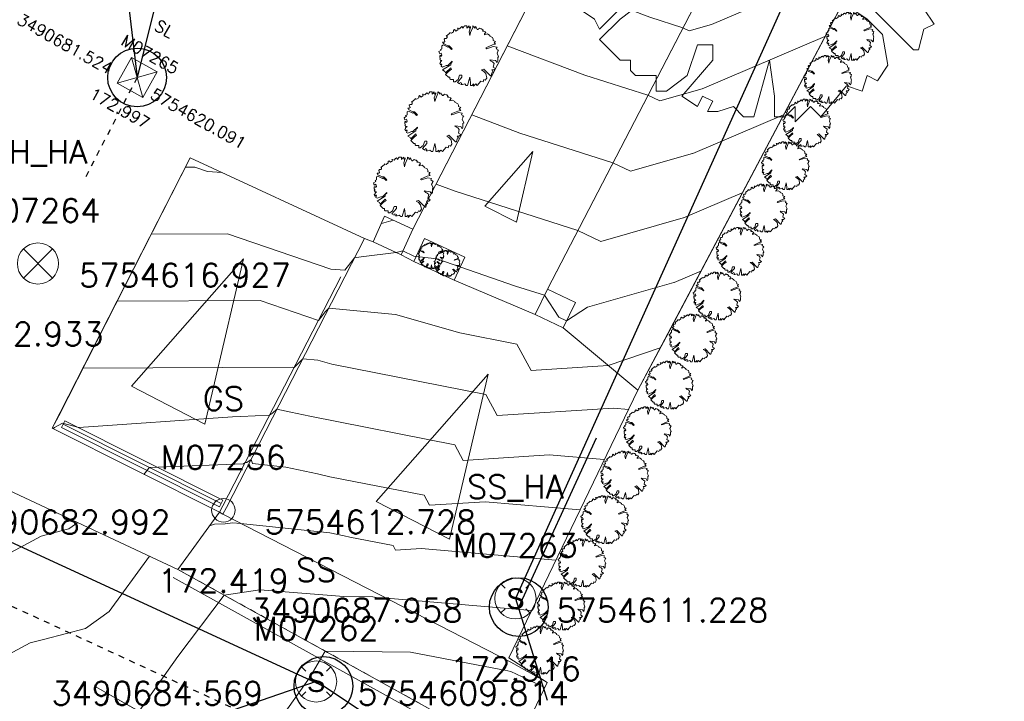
# Model space of a CAD drawing. Header units: metres. Extents: x 3490449 to 3490968, y 5754217 to 5754743.
# Tile 123 of 212: x 3490680 to 3490696, y 5754609 to 5754621. Entities that reach past the tile are written whole.
import ezdxf
from ezdxf.enums import TextEntityAlignment as Align

# ---------------------------------------------------------------- set-up
doc = ezdxf.new("R2010")
doc.units = ezdxf.units.M
doc.header["$LTSCALE"] = 0.25
doc.linetypes.add('Kartierung-07$0$AUSGEZOGEN', pattern=[0])
doc.linetypes.add('Kartierung-07$0$STRICHLINIE', pattern=[19.05, 12.7, -6.35])
for name, color, linetype, lineweight, true_color in [('Kartierung-07$0$$BRUCH', 7, 'Continuous', 18, 0x82563a), ('Kartierung-07$0$$HOEHEN_Haupt', 7, 'Continuous', 18, 0x82563a), ('Kartierung-07$0$$HOEHEN_Mittel', 7, 'Continuous', 18, 0x82563a), ('Kartierung-07$0$$P_INF_FL', 7, 'Kartierung-07$0$AUSGEZOGEN', 18, 0x82563a), ('Kartierung-07$0$$P_INF_H', 7, 'Kartierung-07$0$AUSGEZOGEN', 18, 0x82563a), ('Kartierung-07$0$$P_INF_H_Schacht', 7, 'Kartierung-07$0$AUSGEZOGEN', 18, 0x82563a), ('Kartierung-07$0$$P_INF_NR', 7, 'Kartierung-07$0$AUSGEZOGEN', 18, 0x82563a), ('Kartierung-07$0$$P_INF_NR_Schacht', 7, 'Kartierung-07$0$AUSGEZOGEN', 18, 0x82563a), ('Kartierung-07$0$$P_INF_X', 7, 'Kartierung-07$0$AUSGEZOGEN', 18, 0x82563a), ('Kartierung-07$0$$P_INF_Y', 7, 'Continuous', 18, 0x82563a), ('Kartierung-07$0$$PKT_GS', 7, 'Continuous', 18, 0x82563a), ('Kartierung-07$0$$PKT_SL', 7, 'Continuous', 18, 0x82563a), ('Kartierung-07$0$$PKT_SS', 7, 'Continuous', 18, 0x82563a), ('Kartierung-07$0$B_Bau', 7, 'Continuous', 18, 0x82563a), ('Kartierung-07$0$B_Baum', 7, 'Continuous', 18, 0x82563a), ('Kartierung-07$0$B_Befestigt', 7, 'Continuous', 18, 0x82563a), ('Kartierung-07$0$B_Flachbord', 7, 'Kartierung-07$0$STRICHLINIE', 18, 0x82563a), ('Kartierung-07$0$B_Gelaendeknick', 7, 'Continuous', 18, 0x82563a), ('Kartierung-07$0$B_Hecke', 7, 'Continuous', 18, 0x82563a), ('Kartierung-07$0$B_Mauer', 7, 'Kartierung-07$0$AUSGEZOGEN', 18, 0x82563a), ('Kartierung-07$0$B_Rinne', 7, 'Continuous', 18, 0x82563a), ('Kartierung-07$0$B_Zaun', 7, 'Kartierung-07$0$AUSGEZOGEN', 18, 0x82563a), ('Kartierung-07$0$B_Zufahrt_Zugang', 7, 'Continuous', 18, 0x82563a), ('Kartierung-07$0$Hilfe_DGM', 7, 'Continuous', 18, 0x82563a), ('Kartierung-07$0$SYM_GS', 7, 'Kartierung-07$0$AUSGEZOGEN', 18, 0x82563a), ('Kartierung-07$0$SYM_SH_HA', 7, 'Kartierung-07$0$AUSGEZOGEN', 18, 0x82563a), ('Kartierung-07$0$SYM_SL', 7, 'Kartierung-07$0$AUSGEZOGEN', 18, 0x82563a), ('Kartierung-07$0$SYM_SS', 7, 'Kartierung-07$0$AUSGEZOGEN', 18, 0x82563a), ('Kartierung-07$0$SYM_SS_HA', 7, 'Kartierung-07$0$AUSGEZOGEN', 18, 0x82563a)]:
    doc.layers.add(name, color=color, linetype=linetype, lineweight=lineweight, true_color=true_color)
doc.layers.add('Kartierung-07$0$$PKT_SH_HA', color=7, linetype='Continuous', lineweight=18)
doc.layers.add('Kartierung-07$0$$PKT_SS_HA', color=7, linetype='Continuous', lineweight=18)
for name, color, linetype, true_color in [('Kartierung-07$0$B_RW-Leitung_Aus', 7, 'Kartierung-07$0$STRICHLINIE', 0x82563a), ('Kartierung-07$0$B_Schachtschrift_SW_AUS', 7, 'Continuous', 0x82563a), ('Kartierung-07$0$B_SW-Leitung_AUS', 7, 'Continuous', 0x82563a), ('Kartierung-07$0$B_SW-Leitung_HA_Aus', 7, 'Continuous', 0x82563a)]:
    doc.layers.add(name, color=color, linetype=linetype, true_color=true_color)
for name, color, linetype in [('Kartierung-07$0$B_RW-Leitung_HA', 7, 'Kartierung-07$0$STRICHLINIE'), ('Kartierung-07$0$B_RW_Schacht_HA', 7, 'Continuous'), ('Kartierung-07$0$B_Schachtschrift_RW_HA', 7, 'Continuous'), ('Kartierung-07$0$B_Schachtschrift_RW_HA_60Grad', 7, 'Continuous'), ('Kartierung-07$0$B_SW-Leitung_HA', 7, 'Continuous'), ('Kartierung-07$0$B_SW_Schacht', 7, 'Continuous'), ('Kartierung-07$0$B_SW_Schacht_HA', 7, 'Continuous')]:
    doc.layers.add(name, color=color, linetype=linetype)
doc.styles.add('Kartierung-07$0$2', font='TXT')
doc.styles.add('Kartierung-07$0$STANDARD', font='romans.shx', dxfattribs={"width": 0.8})

# ---------------------------------------------------------------- blocks, each defined once
blk = doc.blocks.new('Kartierung-07$0$PKT_GS')
at = {"layer": 'Kartierung-07$0$SYM_GS'}
blk.add_circle((0, 0), 0.2, dxfattribs=at)
at = {"layer": 'Kartierung-07$0$$P_INF_FL', "style": 'Kartierung-07$0$STANDARD'}
blk.add_attdef('CODE', text='', height=0.8, dxfattribs=at).set_placement((0, 1.7), align=Align.CENTER)
at = {"layer": 'Kartierung-07$0$$P_INF_H', "style": 'Kartierung-07$0$STANDARD'}
blk.add_attdef('H', text='', height=0.8, dxfattribs=at).set_placement((0, -1.4), align=Align.CENTER)
at = {"layer": 'Kartierung-07$0$$P_INF_NR', "style": 'Kartierung-07$0$STANDARD'}
blk.add_attdef('NR', text='', height=0.8, dxfattribs=at).set_placement((0, 0.7), align=Align.CENTER)
at = {"layer": 'Kartierung-07$0$$P_INF_X', "style": 'Kartierung-07$0$STANDARD'}
blk.add_attdef('X', text='', height=0.8, dxfattribs=at).set_placement((-0.9, -0.4), align=Align.RIGHT)
blk.add_attdef('Y', (0.7, -0.4), '', height=0.8, dxfattribs=at)
blk = doc.blocks.new('Kartierung-07$0$PKT_SS')
at = {"layer": 'Kartierung-07$0$SYM_SS'}
for p, q in [((-0.247, 0.247), (-0.177, 0.177)), ((0.177, 0.177), (0.247, 0.247)), ((0.177, 0.177), (0.247, 0.247)), ((-0.247, -0.247), (-0.177, -0.177)), ((0.177, -0.177), (0.247, -0.247))]:
    blk.add_line(p, q, dxfattribs=at)
blk.add_circle((0, 0), 0.35, dxfattribs=at)
at = {"layer": 'Kartierung-07$0$$P_INF_FL', "style": 'Kartierung-07$0$STANDARD'}
blk.add_attdef('CODE', text='', height=0.8, dxfattribs=at).set_placement((0, 1.7), align=Align.CENTER)
at = {"layer": 'Kartierung-07$0$$P_INF_H_Schacht', "style": 'Kartierung-07$0$STANDARD'}
blk.add_attdef('H', text='', height=0.8, dxfattribs=at).set_placement((0, -1.4), align=Align.CENTER)
at = {"layer": 'Kartierung-07$0$$P_INF_NR_Schacht', "style": 'Kartierung-07$0$STANDARD'}
blk.add_attdef('NR', text='', height=0.8, dxfattribs=at).set_placement((0, 0.7), align=Align.CENTER)
at = {"layer": 'Kartierung-07$0$$P_INF_X', "style": 'Kartierung-07$0$STANDARD'}
blk.add_attdef('X', text='', height=0.8, dxfattribs=at).set_placement((-0.9, -0.4), align=Align.RIGHT)
blk.add_attdef('Y', (0.7, -0.4), '', height=0.8, dxfattribs=at)
at = {"layer": 'Kartierung-07$0$SYM_SS', "style": 'Kartierung-07$0$2'}
blk.add_text('S', height=0.35, dxfattribs=at).set_placement((0, -0.178), align=Align.CENTER)
blk = doc.blocks.new('Kartierung-07$0$PKT_SL')
at = {"layer": 'Kartierung-07$0$SYM_SL'}
for p, q in [((-0.5, -0.5), (0.5, 0.5)), ((0.5, -0.5), (-0.5, 0.5)), ((0.5, 0.5), (-0.5, 0.5)), ((-0.5, 0.5), (-0.5, -0.5)), ((0.5, -0.5), (0.5, 0.5)), ((-0.5, -0.5), (0.5, -0.5))]:
    blk.add_line(p, q, dxfattribs=at)
at = {"layer": 'Kartierung-07$0$$P_INF_FL', "style": 'Kartierung-07$0$STANDARD'}
blk.add_attdef('CODE', text='', height=0.8, dxfattribs=at).set_placement((0, 1.7), align=Align.CENTER)
at = {"layer": 'Kartierung-07$0$$P_INF_H', "style": 'Kartierung-07$0$STANDARD'}
blk.add_attdef('H', text='', height=0.8, dxfattribs=at).set_placement((0, -1.4), align=Align.CENTER)
at = {"layer": 'Kartierung-07$0$$P_INF_NR', "style": 'Kartierung-07$0$STANDARD'}
blk.add_attdef('NR', text='', height=0.8, dxfattribs=at).set_placement((0, 0.7), align=Align.CENTER)
at = {"layer": 'Kartierung-07$0$$P_INF_X', "style": 'Kartierung-07$0$STANDARD'}
blk.add_attdef('X', text='', height=0.8, dxfattribs=at).set_placement((-0.9, -0.4), align=Align.RIGHT)
blk.add_attdef('Y', (0.7, -0.4), '', height=0.8, dxfattribs=at)
blk = doc.blocks.new('Kartierung-07$0$Hecke')
at = {"layer": 'Kartierung-07$0$B_Hecke'}
blk.add_lwpolyline([(-0.447, -0.197), (-0.472, -0.185), (-0.46, -0.147), (-0.472, -0.147), (-0.485, -0.16), (-0.497, -0.135), (-0.485, -0.122), (-0.485, -0.11), (-0.46, -0.085), (-0.485, -0.085), (-0.497, -0.06), (-0.485, -0.06), (-0.497, -0.035), (-0.497, -0.01), (-0.485, 0.003), (-0.485, -0.01), (-0.472, -0.01), (-0.46, 0.003), (-0.472, 0.04), (-0.497, 0.028), (-0.51, 0.065), (-0.472, 0.09), (-0.485, 0.103), (-0.46, 0.115), (-0.46, 0.14), (-0.46, 0.165), (-0.435, 0.178), (-0.36, 0.14), (-0.347, 0.153), (-0.297, 0.103), (-0.285, 0.115), (-0.335, 0.165), (-0.36, 0.165), (-0.435, 0.203), (-0.447, 0.228), (-0.422, 0.228), (-0.41, 0.24), (-0.422, 0.278), (-0.41, 0.29), (-0.385, 0.29), (-0.372, 0.303), (-0.372, 0.328), (-0.385, 0.328), (-0.322, 0.378), (-0.322, 0.39), (-0.297, 0.378), (-0.26, 0.403), (-0.26, 0.428), (-0.247, 0.44), (-0.222, 0.415), (-0.185, 0.44), (-0.197, 0.465), (-0.185, 0.465), (-0.16, 0.453), (-0.135, 0.478), (-0.122, 0.49), (-0.097, 0.465), (-0.085, 0.49), (-0.072, 0.503), (-0.035, 0.503), (-0.035, 0.465), (-0.022, 0.478), (0.003, 0.503), (0.003, 0.478), (0.015, 0.465), (0.028, 0.49), (0.028, 0.478), (0.003, 0.403), (0.015, 0.34), (0.028, 0.39), (0.065, 0.478), (0.065, 0.503), (0.09, 0.49), (0.09, 0.478), (0.103, 0.465), (0.115, 0.49), (0.128, 0.465), (0.14, 0.44), (0.153, 0.44), (0.178, 0.465), (0.203, 0.453), (0.215, 0.453), (0.24, 0.428), (0.228, 0.415), (0.253, 0.415), (0.278, 0.403), (0.29, 0.39), (0.265, 0.365), (0.265, 0.353), (0.315, 0.365), (0.353, 0.34), (0.353, 0.328), (0.403, 0.303), (0.415, 0.278), (0.415, 0.253), (0.453, 0.24), (0.428, 0.215), (0.453, 0.19), (0.403, 0.178), (0.29, 0.128), (0.303, 0.115), (0.415, 0.153), (0.478, 0.14), (0.465, 0.115), (0.503, 0.09), (0.49, 0.078), (0.49, 0.065), (0.478, 0.04), (0.503, -0.022), (0.49, -0.035), (0.49, -0.097), (0.478, -0.122), (0.453, -0.085), (0.353, -0.072), (0.378, -0.097), (0.403, -0.11), (0.428, -0.135), (0.415, -0.197), (0.453, -0.222), (0.428, -0.247), (0.39, -0.247), (0.415, -0.285), (0.39, -0.297), (0.378, -0.347), (0.365, -0.347), (0.253, -0.235), (0.215, -0.247), (0.253, -0.272), (0.29, -0.31), (0.303, -0.385), (0.278, -0.422), (0.253, -0.41), (0.24, -0.447), (0.203, -0.435), (0.14, -0.51), (0.115, -0.485), (0.078, -0.522), (0.078, -0.485), (0.053, -0.51), (0.028, -0.51), (0.028, -0.46), (0.015, -0.372), (-0.022, -0.51), (-0.047, -0.51), (-0.072, -0.485), (-0.11, -0.497), (-0.135, -0.497), (-0.122, -0.472), (-0.147, -0.46), (-0.16, -0.485), (-0.197, -0.46), (-0.122, -0.372), (-0.122, -0.335), (-0.16, -0.335), (-0.185, -0.41), (-0.235, -0.447), (-0.26, -0.447), (-0.26, -0.41), (-0.31, -0.41), (-0.322, -0.397), (-0.322, -0.372), (-0.347, -0.372), (-0.397, -0.322), (-0.347, -0.272), (-0.297, -0.235), (-0.31, -0.21), (-0.397, -0.297), (-0.41, -0.272), (-0.447, -0.247), (-0.31, -0.16), (-0.31, -0.135), (-0.285, -0.11), (-0.285, -0.097), (-0.36, -0.172), (-0.385, -0.172), (-0.447, -0.197)], dxfattribs=at)
blk = doc.blocks.new('Kartierung-07$0$B_Baum')
at = {"layer": 'Kartierung-07$0$B_Baum'}
blk.add_lwpolyline([(-0.4417, -0.1918), (-0.4667, -0.1793), (-0.4542, -0.1418), (-0.4667, -0.1418), (-0.4792, -0.1543), (-0.4917, -0.1293), (-0.4792, -0.1168), (-0.4792, -0.1043), (-0.4542, -0.0793), (-0.4792, -0.0793), (-0.4917, -0.0543), (-0.4792, -0.0543), (-0.4917, -0.0293), (-0.4917, -0.0043), (-0.4792, 0.0082), (-0.4792, -0.0043), (-0.4667, -0.0043), (-0.4542, 0.0082), (-0.4667, 0.0457), (-0.4917, 0.0332), (-0.5042, 0.0707), (-0.4667, 0.0957), (-0.4792, 0.1082), (-0.4542, 0.1207), (-0.4542, 0.1457), (-0.4542, 0.1707), (-0.4292, 0.1832), (-0.3542, 0.1457), (-0.3417, 0.1582), (-0.2917, 0.1082), (-0.2792, 0.1207), (-0.3292, 0.1707), (-0.3542, 0.1707), (-0.4292, 0.2082), (-0.4417, 0.2332), (-0.4167, 0.2332), (-0.4042, 0.2457), (-0.4167, 0.2832), (-0.4042, 0.2957), (-0.3792, 0.2957), (-0.3667, 0.3082), (-0.3667, 0.3332), (-0.3792, 0.3332), (-0.3167, 0.3832), (-0.3167, 0.3957), (-0.2917, 0.3832), (-0.2542, 0.4082), (-0.2542, 0.4332), (-0.2417, 0.4457), (-0.2167, 0.4207), (-0.1792, 0.4457), (-0.1917, 0.4707), (-0.1792, 0.4707), (-0.1542, 0.4582), (-0.1292, 0.4832), (-0.1167, 0.4957), (-0.0917, 0.4707), (-0.0792, 0.4957), (-0.0667, 0.5082), (-0.0292, 0.5082), (-0.0292, 0.4707), (-0.0167, 0.4832), (0.0083, 0.5082), (0.0083, 0.4832), (0.0208, 0.4707), (0.0333, 0.4957), (0.0333, 0.4832), (0.0083, 0.4082), (0.0208, 0.3457), (0.0333, 0.3957), (0.0708, 0.4832), (0.0708, 0.5082), (0.0958, 0.4957), (0.0958, 0.4832), (0.1083, 0.4707), (0.1208, 0.4957), (0.1333, 0.4707), (0.1458, 0.4457), (0.1583, 0.4457), (0.1833, 0.4707), (0.2083, 0.4582), (0.2208, 0.4582), (0.2458, 0.4332), (0.2333, 0.4207), (0.2583, 0.4207), (0.2833, 0.4082), (0.2958, 0.3957), (0.2708, 0.3707), (0.2708, 0.3582), (0.3208, 0.3707), (0.3583, 0.3457), (0.3583, 0.3332), (0.4083, 0.3082), (0.4208, 0.2832), (0.4208, 0.2582), (0.4583, 0.2457), (0.4333, 0.2207), (0.4583, 0.1957), (0.4083, 0.1832), (0.2958, 0.1332), (0.3083, 0.1207), (0.4208, 0.1582), (0.4833, 0.1457), (0.4708, 0.1207), (0.5083, 0.0957), (0.4958, 0.0832), (0.4958, 0.0707), (0.4833, 0.0457), (0.5083, -0.0168), (0.4958, -0.0293), (0.4958, -0.0918), (0.4833, -0.1168), (0.4583, -0.0793), (0.3583, -0.0668), (0.3833, -0.0918), (0.4083, -0.1043), (0.4333, -0.1293), (0.4208, -0.1918), (0.4583, -0.2168), (0.4333, -0.2418), (0.3958, -0.2418), (0.4208, -0.2793), (0.3958, -0.2918), (0.3833, -0.3418), (0.3708, -0.3418), (0.2583, -0.2293), (0.2208, -0.2418), (0.2583, -0.2668), (0.2958, -0.3043), (0.3083, -0.3793), (0.2833, -0.4168), (0.2583, -0.4043), (0.2458, -0.4418), (0.2083, -0.4293), (0.1458, -0.5043), (0.1208, -0.4793), (0.0833, -0.5168), (0.0833, -0.4793), (0.0583, -0.5043), (0.0333, -0.5043), (0.0333, -0.4543), (0.0208, -0.3668), (-0.0167, -0.5043), (-0.0417, -0.5043), (-0.0667, -0.4793), (-0.1042, -0.4918), (-0.1292, -0.4918), (-0.1167, -0.4668), (-0.1417, -0.4543), (-0.1542, -0.4793), (-0.1917, -0.4543), (-0.1167, -0.3668), (-0.1167, -0.3293), (-0.1542, -0.3293), (-0.1792, -0.4043), (-0.2292, -0.4418), (-0.2542, -0.4418), (-0.2542, -0.4043), (-0.3042, -0.4043), (-0.3167, -0.3918), (-0.3167, -0.3668), (-0.3417, -0.3668), (-0.3917, -0.3168), (-0.3417, -0.2668), (-0.2917, -0.2293), (-0.3042, -0.2043), (-0.3917, -0.2918), (-0.4042, -0.2668), (-0.4417, -0.2418), (-0.3042, -0.1543), (-0.3042, -0.1293), (-0.2792, -0.1043), (-0.2792, -0.0918), (-0.3542, -0.1668), (-0.3792, -0.1668), (-0.4417, -0.1918)], dxfattribs=at)
blk = doc.blocks.new('Kartierung-07$0$Zugang')
at = {"layer": 'Kartierung-07$0$B_Zufahrt_Zugang'}
for p, q in [((-0.3, -1.2), (0, 0)), ((0, 0), (0.3, -1.2)), ((-0.3, -1.2), (0.3, -1.2))]:
    blk.add_line(p, q, dxfattribs=at)
blk = doc.blocks.new('Kartierung-07$0$Zufahrt')
at = {"layer": 'Kartierung-07$0$B_Zufahrt_Zugang'}
for p, q in [((-0.7, -2.8), (0, 0)), ((0, 0), (0.7, -2.8)), ((-0.7, -2.8), (0.7, -2.8))]:
    blk.add_line(p, q, dxfattribs=at)
blk = doc.blocks.new('Kartierung-07$0$PKT_SS_HA')
at = {"layer": 'Kartierung-07$0$SYM_SS_HA'}
for p, q in [((-0.247, 0.247), (-0.177, 0.177)), ((0.177, 0.177), (0.247, 0.247)), ((0.177, 0.177), (0.247, 0.247)), ((-0.247, -0.247), (-0.177, -0.177)), ((0.177, -0.177), (0.247, -0.247))]:
    blk.add_line(p, q, dxfattribs=at)
blk.add_circle((0, 0), 0.35, dxfattribs=at)
at = {"layer": 'Kartierung-07$0$$P_INF_FL', "style": 'Kartierung-07$0$STANDARD'}
blk.add_attdef('CODE', text='', height=0.8, dxfattribs=at).set_placement((0, 1.7), align=Align.CENTER)
at = {"layer": 'Kartierung-07$0$$P_INF_H_Schacht', "style": 'Kartierung-07$0$STANDARD'}
blk.add_attdef('H', text='', height=0.8, dxfattribs=at).set_placement((0, -1.4), align=Align.CENTER)
at = {"layer": 'Kartierung-07$0$$P_INF_NR_Schacht', "style": 'Kartierung-07$0$STANDARD'}
blk.add_attdef('NR', text='', height=0.8, dxfattribs=at).set_placement((0, 0.7), align=Align.CENTER)
at = {"layer": 'Kartierung-07$0$$P_INF_X', "style": 'Kartierung-07$0$STANDARD'}
blk.add_attdef('X', text='', height=0.8, dxfattribs=at).set_placement((-0.9, -0.4), align=Align.RIGHT)
blk.add_attdef('Y', (0.7, -0.4), '', height=0.8, dxfattribs=at)
at = {"layer": 'Kartierung-07$0$SYM_SS_HA', "style": 'Kartierung-07$0$2'}
blk.add_text('S', height=0.35, dxfattribs=at).set_placement((0, -0.178), align=Align.CENTER)
blk = doc.blocks.new('Kartierung-07$0$Pkt_SH_HA')
at = {"layer": 'Kartierung-07$0$SYM_SH_HA'}
for p, q in [((0.247, 0.247), (-0.247, -0.247)), ((-0.247, 0.247), (0.247, -0.247))]:
    blk.add_line(p, q, dxfattribs=at)
blk.add_circle((0, 0), 0.35, dxfattribs=at)
at = {"layer": 'Kartierung-07$0$$P_INF_FL', "style": 'Kartierung-07$0$STANDARD'}
blk.add_attdef('CODE', text='', height=0.8, dxfattribs=at).set_placement((0, 1.7), align=Align.CENTER)
at = {"layer": 'Kartierung-07$0$$P_INF_H_Schacht', "style": 'Kartierung-07$0$STANDARD'}
blk.add_attdef('H', text='', height=0.8, dxfattribs=at).set_placement((0, -1.4), align=Align.CENTER)
at = {"layer": 'Kartierung-07$0$$P_INF_NR_Schacht', "style": 'Kartierung-07$0$STANDARD'}
blk.add_attdef('NR', text='', height=0.8, dxfattribs=at).set_placement((0, 0.7), align=Align.CENTER)
at = {"layer": 'Kartierung-07$0$$P_INF_X', "style": 'Kartierung-07$0$STANDARD'}
blk.add_attdef('X', text='', height=0.8, dxfattribs=at).set_placement((-0.9, -0.4), align=Align.RIGHT)
blk.add_attdef('Y', (0.7, -0.4), '', height=0.8, dxfattribs=at)

msp = doc.modelspace()

# ---------------------------------------------------------------- linework, layer by layer
at = {"layer": 'Kartierung-07$0$$BRUCH', "ltscale": 0.02}
for p, q in [((3490689.563, 5754624.02), (3490686.214, 5754617.513)), ((3490690.521, 5754615.672), (3490694.874, 5754623.913)), ((3490688.503, 5754616.491), (3490691.468, 5754622.215)), ((3490682.427, 5754618.726), (3490680.192, 5754614.335)), ((3490685.734, 5754617.731), (3490685.536, 5754617.294)), ((3490686.214, 5754617.513), (3490685.734, 5754617.731)), ((3490686.214, 5754617.513), (3490686.016, 5754617.076)), ((3490685.389, 5754617.351), (3490683.045, 5754612.774)), ((3490685.536, 5754617.294), (3490685.389, 5754617.351)), ((3490686.016, 5754617.076), (3490685.536, 5754617.294)), ((3490686.231, 5754616.96), (3490686.016, 5754617.076)), ((3490686.914, 5754616.644), (3490686.231, 5754616.96)), ((3490682.983, 5754612.801), (3490684.987, 5754616.7)), ((3490688.295, 5754616.058), (3490686.914, 5754616.644)), ((3490688.295, 5754616.058), (3490688.503, 5754616.491)), ((3490688.978, 5754616.263), (3490688.503, 5754616.491)), ((3490688.77, 5754615.83), (3490688.978, 5754616.263)), ((3490688.77, 5754615.83), (3490688.295, 5754616.058)), ((3490690.037, 5754614.77), (3490688.77, 5754615.83)), ((3490690.037, 5754614.77), (3490690.521, 5754615.672)), ((3490687.845, 5754610.217), (3490690.037, 5754614.77)), ((3490680.192, 5754614.335), (3490680.079, 5754614.126)), ((3490680.267, 5754614.193), (3490682.954, 5754612.843)), ((3490680.079, 5754614.126), (3490682.924, 5754612.693)), ((3490682.924, 5754612.693), (3490682.983, 5754612.801)), ((3490682.924, 5754612.693), (3490682.98, 5754612.661)), ((3490682.98, 5754612.661), (3490687.881, 5754610.143)), ((3490687.045, 5754609.045), (3490682.217, 5754611.722)), ((3490687.881, 5754610.143), (3490688.499, 5754609.796)), ((3490680.81, 5754609.729), (3490686.882, 5754606.303))]:
    msp.add_line(p, q, dxfattribs=at)
at = {"layer": 'Kartierung-07$0$$HOEHEN_Haupt', "ltscale": 0.02}
for points in [[(3490682.346, 5754618.566), (3490682.346, 5754618.566), (3490682.505, 5754618.567), (3490682.721, 5754618.494), (3490682.973, 5754618.473)], [(3490691.814, 5754618.128), (3490690.815, 5754617.703), (3490690.811, 5754617.702), (3490689.413, 5754617.303), (3490689.021, 5754617.491), (3490686.932, 5754618.155), (3490686.931, 5754618.155), (3490686.608, 5754618.278)], [(3490685.679, 5754617.609), (3490685.879, 5754617.665), (3490685.879, 5754617.665), (3490685.879, 5754617.665)], [(3490681.641, 5754613.339), (3490681.726, 5754613.445), (3490681.733, 5754613.457), (3490683.331, 5754613.519), (3490683.364, 5754613.542), (3490683.392, 5754613.541), (3490683.463, 5754613.59), (3490683.487, 5754613.521), (3490684.054, 5754613.461), (3490684.592, 5754613.345), (3490684.802, 5754613.299), (3490686.403, 5754612.983), (3490686.494, 5754612.812), (3490687.442, 5754612.873), (3490689.056, 5754612.733)], [(3490680.514, 5754612.52), (3490680.364, 5754612.411), (3490680.293, 5754612.393), (3490679.891, 5754612.29), (3490677.244, 5754610.861), (3490674.924, 5754609.608)]]:
    msp.add_lwpolyline(points, dxfattribs=at)
at = {"layer": 'Kartierung-07$0$$HOEHEN_Mittel', "ltscale": 0.02}
for points in [[(3490693.924, 5754622.118), (3490691.292, 5754620.996), (3490691.29, 5754620.996), (3490690.913, 5754620.888), (3490690.807, 5754620.939), (3490690.243, 5754621.119), (3490690.243, 5754621.119), (3490688.425, 5754621.808)], [(3490693.221, 5754620.788), (3490691.133, 5754619.899), (3490691.131, 5754619.898), (3490690.413, 5754619.693), (3490690.212, 5754619.79), (3490689.139, 5754620.131), (3490689.139, 5754620.131), (3490687.819, 5754620.631)], [(3490692.517, 5754619.458), (3490690.974, 5754618.801), (3490690.971, 5754618.8), (3490689.913, 5754618.498), (3490689.616, 5754618.64), (3490688.035, 5754619.143), (3490688.035, 5754619.143), (3490687.214, 5754619.454)], [(3490681.764, 5754617.426), (3490681.765, 5754617.426), (3490683.059, 5754617.432), (3490684.819, 5754616.833), (3490685.057, 5754616.813), (3490685.222, 5754617.025), (3490685.332, 5754617.041), (3490685.931, 5754617.114), (3490686.045, 5754617.14), (3490686.228, 5754617.052), (3490686.622, 5754617.006), (3490687.959, 5754616.543), (3490688.453, 5754616.387), (3490688.696, 5754616.014), (3490688.828, 5754615.95), (3490689.183, 5754616.185), (3490690.651, 5754616.604), (3490690.656, 5754616.605), (3490691.11, 5754616.799)], [(3490681.182, 5754616.287), (3490681.185, 5754616.285), (3490683.614, 5754616.296), (3490684.606, 5754615.959), (3490684.726, 5754616.108), (3490684.782, 5754616.166), (3490685.92, 5754616.061), (3490687.012, 5754615.745), (3490687.984, 5754615.553), (3490688.223, 5754615.104), (3490689.537, 5754615.189), (3490690.42, 5754615.494)], [(3490680.6, 5754615.147), (3490680.604, 5754615.145), (3490684.169, 5754615.161), (3490684.192, 5754615.153), (3490684.195, 5754615.157), (3490684.342, 5754615.307), (3490684.595, 5754615.284), (3490684.837, 5754615.214), (3490687.457, 5754614.696), (3490687.646, 5754614.34), (3490689.623, 5754614.467), (3490689.88, 5754614.445)], [(3490680.094, 5754614.118), (3490680.117, 5754614.139), (3490680.258, 5754614.21), (3490680.532, 5754614.139), (3490683.149, 5754614.317), (3490683.288, 5754614.323), (3490683.778, 5754614.348), (3490683.824, 5754614.378), (3490683.903, 5754614.449), (3490684.137, 5754614.398), (3490684.461, 5754614.327), (3490686.93, 5754613.839), (3490687.07, 5754613.576), (3490688.532, 5754613.67), (3490689.468, 5754613.589)], [(3490682.755, 5754612.461), (3490682.841, 5754612.49), (3490683.023, 5754612.496), (3490683.15, 5754612.515), (3490683.285, 5754612.504), (3490684.8, 5754612.345), (3490685.046, 5754612.292), (3490685.142, 5754612.271), (3490685.876, 5754612.126), (3490685.917, 5754612.048), (3490686.352, 5754612.076), (3490688.644, 5754611.877)], [(3490681.736, 5754611.947), (3490681.05, 5754611.007), (3490680.646, 5754610.714), (3490679.957, 5754610.537), (3490679.704, 5754610.472), (3490678.041, 5754609.574), (3490676.584, 5754608.787)], [(3490678.244, 5754607.966), (3490678.839, 5754608.288), (3490679.518, 5754608.654), (3490679.621, 5754608.681), (3490680.272, 5754608.848), (3490681.558, 5754609.307), (3490682.219, 5754610.239), (3490683.007, 5754611.284), (3490683.613, 5754611.374), (3490685.042, 5754611.261), (3490685.53, 5754611.256), (3490685.824, 5754611.2), (3490685.772, 5754611.234), (3490688.232, 5754611.021)], [(3490680.001, 5754607.05), (3490680.399, 5754607.252), (3490683.339, 5754608.302), (3490684.465, 5754609.891), (3490684.725, 5754610.331), (3490686.175, 5754610.315), (3490687.711, 5754610.02), (3490687.778, 5754610.008), (3490687.882, 5754609.987), (3490688.458, 5754609.71)]]:
    msp.add_lwpolyline(points, dxfattribs=at)
at = {"layer": 'Kartierung-07$0$B_Bau', "ltscale": 0.02}
for p, q in [((3490686.231, 5754616.96, 172.206), (3490686.412, 5754617.35, 172.206)), ((3490686.914, 5754616.644, 172.206), (3490687.095, 5754617.034, 172.206))]:
    msp.add_line(p, q, dxfattribs=at)
for points in [[(3490687.095, 5754617.034), (3490686.412, 5754617.35)], [(3490686.914, 5754616.644), (3490686.231, 5754616.96)]]:
    msp.add_lwpolyline(points, dxfattribs=at)
at = {"layer": 'Kartierung-07$0$B_Befestigt', "ltscale": 0.02}
for points in [[(3490688.503, 5754616.491), (3490691.468, 5754622.215), (3490691.261, 5754623.492), (3490692.221, 5754625.307)], [(3490689.563, 5754624.02), (3490686.214, 5754617.513)], [(3490682.427, 5754618.726), (3490680.192, 5754614.335)], [(3490685.536, 5754617.294), (3490685.389, 5754617.351), (3490683.045, 5754612.774)], [(3490686.231, 5754616.96), (3490686.016, 5754617.076)], [(3490682.983, 5754612.801), (3490684.987, 5754616.7)], [(3490688.295, 5754616.058), (3490686.914, 5754616.644)], [(3490687.845, 5754610.217), (3490690.037, 5754614.77)], [(3490680.192, 5754614.335), (3490680.079, 5754614.126)], [(3490680.267, 5754614.193), (3490682.954, 5754612.843)], [(3490680.079, 5754614.126), (3490682.924, 5754612.693), (3490682.98, 5754612.661), (3490687.881, 5754610.143), (3490688.499, 5754609.796)], [(3490682.924, 5754612.693), (3490682.983, 5754612.801)], [(3490683.045, 5754612.774), (3490682.98, 5754612.661)]]:
    msp.add_lwpolyline(points, dxfattribs=at)
at = {"layer": 'Kartierung-07$0$B_Flachbord', "ltscale": 0.02, "flags": 128}
msp.add_lwpolyline([(3490687.896, 5754608.537), (3490687.045, 5754609.045), (3490682.217, 5754611.722)], dxfattribs=at)
at = {"layer": 'Kartierung-07$0$B_Gelaendeknick', "ltscale": 0.02}
for points in [[(3490690.037, 5754614.77), (3490690.521, 5754615.672), (3490694.874, 5754623.913), (3490702.395, 5754638.57), (3490708.139, 5754650.193), (3490713.885, 5754659.864)], [(3490680.81, 5754609.729), (3490686.882, 5754606.303)]]:
    msp.add_lwpolyline(points, dxfattribs=at)
at = {"layer": 'Kartierung-07$0$B_Mauer', "ltscale": 0.02}
for p, q in [((3490685.734, 5754617.731, 172.206), (3490685.536, 5754617.294, 172.206)), ((3490686.214, 5754617.513, 172.206), (3490686.016, 5754617.076, 172.206))]:
    msp.add_line(p, q, dxfattribs=at)
for points in [[(3490686.214, 5754617.513), (3490685.734, 5754617.731)], [(3490686.016, 5754617.076), (3490685.536, 5754617.294)], [(3490688.295, 5754616.058), (3490688.503, 5754616.491)], [(3490688.978, 5754616.263), (3490688.503, 5754616.491)], [(3490688.77, 5754615.83), (3490688.978, 5754616.263)], [(3490688.77, 5754615.83), (3490688.295, 5754616.058)]]:
    msp.add_lwpolyline(points, dxfattribs=at)
at = {"layer": 'Kartierung-07$0$B_Rinne', "ltscale": 0.02}
for p, q in [((3490680.238, 5754614.135, 172.596), (3490680.296, 5754614.251, 172.596)), ((3490682.925, 5754612.785, 172.596), (3490682.983, 5754612.901, 172.596))]:
    msp.add_line(p, q, dxfattribs=at)
for points in [[(3490680.296, 5754614.251), (3490682.983, 5754612.901)], [(3490680.238, 5754614.135), (3490682.925, 5754612.785)], [(3490687.814, 5754608.4), (3490686.965, 5754608.906), (3490682.139, 5754611.582)]]:
    msp.add_lwpolyline(points, dxfattribs=at)
at = {"layer": 'Kartierung-07$0$B_RW-Leitung_Aus', "ltscale": 0.02}
msp.add_line((3490634.164, 5754631.944), (3490685.748, 5754608.167), dxfattribs=at)
at = {"layer": 'Kartierung-07$0$B_RW-Leitung_HA', "ltscale": 0.02}
msp.add_lwpolyline([(3490681.524, 5754620.091), (3490680.638, 5754618.381)], dxfattribs=at)
at = {"layer": 'Kartierung-07$0$B_RW_Schacht_HA', "ltscale": 0.02}
msp.add_circle((3490681.524, 5754620.091, 172.997), 0.5, dxfattribs=at)
at = {"layer": 'Kartierung-07$0$B_Schachtschrift_RW_HA', "ltscale": 0.02, "elevation": 172.997}
msp.add_lwpolyline([(3490683.154, 5754626.627), (3490681.524, 5754620.091)], dxfattribs=at)
at = {"layer": 'Kartierung-07$0$B_Schachtschrift_RW_HA_60Grad', "ltscale": 0.02, "elevation": 172.997}
msp.add_lwpolyline([(3490681.169, 5754623.11), (3490681.524, 5754620.091)], dxfattribs=at)
at = {"layer": 'Kartierung-07$0$B_Schachtschrift_SW_AUS', "ltscale": 0.02}
msp.add_lwpolyline([(3490684.569, 5754609.814), (3490674.321, 5754606.274)], dxfattribs=at)
at = {"layer": 'Kartierung-07$0$B_SW-Leitung_AUS', "ltscale": 0.02}
for p in [(3490635.34, 5754632.499), (3490708.138, 5754594.136, 170.838)]:
    msp.add_line(p, (3490684.693, 5754609.737), dxfattribs=at)
at = {"layer": 'Kartierung-07$0$B_SW-Leitung_HA', "ltscale": 0.02}
msp.add_line((3490698.496, 5754634.606), (3490687.958, 5754611.228, 172.316), dxfattribs=at)
at = {"layer": 'Kartierung-07$0$B_SW-Leitung_HA_Aus', "ltscale": 0.02}
msp.add_line((3490688.015, 5754611.08), (3490689.338, 5754613.959), dxfattribs=at)
at = {"layer": 'Kartierung-07$0$B_SW-Leitung_HA_Aus', "ltscale": 0.01}
msp.add_line((3490687.958, 5754611.228, -163.18), (3490688.496, 5754609.495), dxfattribs=at)
at = {"layer": 'Kartierung-07$0$B_SW_Schacht', "ltscale": 0.02}
msp.add_circle((3490684.693, 5754609.737), 0.5, dxfattribs=at)
at = {"layer": 'Kartierung-07$0$B_SW_Schacht_HA', "ltscale": 0.02}
msp.add_circle((3490688.015, 5754611.08), 0.5, dxfattribs=at)
at = {"layer": 'Kartierung-07$0$B_Zaun', "ltscale": 0.02}
msp.add_lwpolyline([(3490690.037, 5754614.77), (3490688.77, 5754615.83)], dxfattribs=at)
at = {"layer": 'Kartierung-07$0$Hilfe_DGM', "ltscale": 0.02}
for points in [[(3490656.374, 5754623.836), (3490682.217, 5754611.722), (3490682.924, 5754612.693), (3490680.079, 5754614.126), (3490682.427, 5754618.726), (3490685.389, 5754617.351), (3490685.536, 5754617.294), (3490685.734, 5754617.731), (3490686.214, 5754617.513), (3490689.563, 5754624.02), (3490698.243, 5754640.592)], [(3490702.395, 5754638.57), (3490694.874, 5754623.913), (3490690.037, 5754614.77), (3490687.845, 5754610.217), (3490688.499, 5754609.796), (3490687.896, 5754608.537)]]:
    msp.add_lwpolyline(points, dxfattribs=at)

# ---------------------------------------------------------------- block references
at = {"layer": 'Kartierung-07$0$$PKT_GS'}
ref = msp.add_blockref('Kartierung-07$0$PKT_GS', (3490682.992, 5754612.728, 172.419), dxfattribs=at)
ref.add_attrib('Y', '5754612.728', (3490683.692, 5754612.328, 172.419), dxfattribs={"layer": 'Kartierung-07$0$$P_INF_Y', "height": 0.4, "style": 'Kartierung-07$0$STANDARD'})
ref.add_attrib('X', '3490682.992', dxfattribs={"layer": 'Kartierung-07$0$$P_INF_X', "height": 0.4, "style": 'Kartierung-07$0$STANDARD'}).set_placement((3490682.092, 5754612.328, 172.419), align=Align.RIGHT)
ref.add_attrib('H', '172.419', dxfattribs={"layer": 'Kartierung-07$0$$P_INF_H', "height": 0.4, "style": 'Kartierung-07$0$STANDARD'}).set_placement((3490682.992, 5754611.328, 172.419), align=Align.CENTER)
ref.add_attrib('CODE', 'GS', dxfattribs={"layer": 'Kartierung-07$0$$P_INF_FL', "height": 0.4, "style": 'Kartierung-07$0$STANDARD'}).set_placement((3490682.992, 5754614.428, 172.419), align=Align.CENTER)
ref.add_attrib('NR', 'M07256', dxfattribs={"layer": 'Kartierung-07$0$$P_INF_NR', "height": 0.4, "style": 'Kartierung-07$0$STANDARD'}).set_placement((3490682.992, 5754613.428, 172.419), align=Align.CENTER)
at = {"layer": 'Kartierung-07$0$$PKT_SH_HA'}
ref = msp.add_blockref('Kartierung-07$0$Pkt_SH_HA', (3490679.838, 5754616.927, 172.933), dxfattribs=at)
ref.add_attrib('Y', '5754616.927', (3490680.538, 5754616.527, 172.933), dxfattribs={"layer": 'Kartierung-07$0$$P_INF_X', "height": 0.4, "style": 'Kartierung-07$0$STANDARD'})
ref.add_attrib('X', '3490679.838', dxfattribs={"layer": 'Kartierung-07$0$$P_INF_X', "height": 0.4, "style": 'Kartierung-07$0$STANDARD'}).set_placement((3490678.938, 5754616.527, 172.933), align=Align.RIGHT)
ref.add_attrib('H', '172.933', dxfattribs={"layer": 'Kartierung-07$0$$P_INF_H_Schacht', "height": 0.4, "style": 'Kartierung-07$0$STANDARD'}).set_placement((3490679.838, 5754615.527, 172.933), align=Align.CENTER)
ref.add_attrib('CODE', 'SH_HA', dxfattribs={"layer": 'Kartierung-07$0$$P_INF_FL', "height": 0.4, "style": 'Kartierung-07$0$STANDARD'}).set_placement((3490679.838, 5754618.627, 172.933), align=Align.CENTER)
ref.add_attrib('NR', 'M07264', dxfattribs={"layer": 'Kartierung-07$0$$P_INF_NR_Schacht', "height": 0.4, "style": 'Kartierung-07$0$STANDARD'}).set_placement((3490679.838, 5754617.627, 172.933), align=Align.CENTER)
at = {"layer": 'Kartierung-07$0$$PKT_SL'}
ref = msp.add_blockref('Kartierung-07$0$PKT_SL', (3490681.524, 5754620.091, 172.997), dxfattribs=dict(at, xscale=0.4999999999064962, yscale=0.4999999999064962, zscale=0.4999999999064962, rotation=330.6964797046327))
ref.add_attrib('Y', '5754620.091', (3490681.731, 5754619.745, 172.997), dxfattribs={"layer": 'Kartierung-07$0$$P_INF_Y', "height": 0.2, "rotation": 330.6965, "style": 'Kartierung-07$0$STANDARD'})
ref.add_attrib('X', '3490681.524', dxfattribs={"layer": 'Kartierung-07$0$$P_INF_X', "height": 0.2, "rotation": 330.6965, "style": 'Kartierung-07$0$STANDARD'}).set_placement((3490681.034, 5754620.137, 172.997), align=Align.RIGHT)
ref.add_attrib('H', '172.997', dxfattribs={"layer": 'Kartierung-07$0$$P_INF_H', "height": 0.2, "rotation": 330.6965, "style": 'Kartierung-07$0$STANDARD'}).set_placement((3490681.181, 5754619.481, 172.997), align=Align.CENTER)
ref.add_attrib('CODE', 'SL', dxfattribs={"layer": 'Kartierung-07$0$$P_INF_FL', "height": 0.2, "rotation": 330.6965, "style": 'Kartierung-07$0$STANDARD'}).set_placement((3490681.94, 5754620.832, 172.997), align=Align.CENTER)
ref.add_attrib('NR', 'M07265', dxfattribs={"layer": 'Kartierung-07$0$$P_INF_NR', "height": 0.2, "rotation": 330.6965, "style": 'Kartierung-07$0$STANDARD'}).set_placement((3490681.695, 5754620.396, 172.997), align=Align.CENTER)
at = {"layer": 'Kartierung-07$0$$PKT_SS'}
ref = msp.add_blockref('Kartierung-07$0$PKT_SS', (3490684.569, 5754609.814, 172.236), dxfattribs=at)
ref.add_attrib('Y', '5754609.814', (3490685.269, 5754609.414, 172.236), dxfattribs={"layer": 'Kartierung-07$0$$P_INF_Y', "height": 0.4, "style": 'Kartierung-07$0$STANDARD'})
ref.add_attrib('X', '3490684.569', dxfattribs={"layer": 'Kartierung-07$0$$P_INF_X', "height": 0.4, "style": 'Kartierung-07$0$STANDARD'}).set_placement((3490683.669, 5754609.414, 172.236), align=Align.RIGHT)
ref.add_attrib('H', '172.236', dxfattribs={"layer": 'Kartierung-07$0$$P_INF_H', "height": 0.4, "style": 'Kartierung-07$0$STANDARD'}).set_placement((3490684.569, 5754608.414, 172.236), align=Align.CENTER)
ref.add_attrib('CODE', 'SS', dxfattribs={"layer": 'Kartierung-07$0$$P_INF_FL', "height": 0.4, "style": 'Kartierung-07$0$STANDARD'}).set_placement((3490684.569, 5754611.514, 172.236), align=Align.CENTER)
ref.add_attrib('NR', 'M07262', dxfattribs={"layer": 'Kartierung-07$0$$P_INF_NR', "height": 0.4, "style": 'Kartierung-07$0$STANDARD'}).set_placement((3490684.569, 5754610.514, 172.236), align=Align.CENTER)
at = {"layer": 'Kartierung-07$0$$PKT_SS_HA'}
ref = msp.add_blockref('Kartierung-07$0$PKT_SS_HA', (3490687.958, 5754611.228, 172.316), dxfattribs=at)
ref.add_attrib('Y', '5754611.228', (3490688.658, 5754610.828, 172.316), dxfattribs={"layer": 'Kartierung-07$0$$P_INF_X', "height": 0.4, "style": 'Kartierung-07$0$STANDARD'})
ref.add_attrib('X', '3490687.958', dxfattribs={"layer": 'Kartierung-07$0$$P_INF_X', "height": 0.4, "style": 'Kartierung-07$0$STANDARD'}).set_placement((3490687.058, 5754610.828, 172.316), align=Align.RIGHT)
ref.add_attrib('H', '172.316', dxfattribs={"layer": 'Kartierung-07$0$$P_INF_H_Schacht', "height": 0.4, "style": 'Kartierung-07$0$STANDARD'}).set_placement((3490687.958, 5754609.828, 172.316), align=Align.CENTER)
ref.add_attrib('CODE', 'SS_HA', dxfattribs={"layer": 'Kartierung-07$0$$P_INF_FL', "height": 0.4, "style": 'Kartierung-07$0$STANDARD'}).set_placement((3490687.958, 5754612.928, 172.316), align=Align.CENTER)
ref.add_attrib('NR', 'M07263', dxfattribs={"layer": 'Kartierung-07$0$$P_INF_NR_Schacht', "height": 0.4, "style": 'Kartierung-07$0$STANDARD'}).set_placement((3490687.958, 5754611.928, 172.316), align=Align.CENTER)
at = {"layer": 'Kartierung-07$0$B_Baum', "xscale": 7, "yscale": 7, "zscale": 7}
msp.add_blockref('Kartierung-07$0$B_Baum', (3490692.131, 5754622.954, 329.623), dxfattribs=at)
at = {"layer": 'Kartierung-07$0$B_Hecke', "ltscale": 0.02}
for p, xscale, yscale, zscale in [((3490693.653, 5754620.796), 0.7999999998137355, 0.7999999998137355, 0.7999999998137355), ((3490693.273, 5754620.065), 0.7999999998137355, 0.7999999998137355, 0.7999999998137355), ((3490692.915, 5754619.319), 0.7999999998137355, 0.7999999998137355, 0.7999999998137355), ((3490692.549, 5754618.596), 0.7999999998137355, 0.7999999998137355, 0.7999999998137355), ((3490692.176, 5754617.873), 0.7999999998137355, 0.7999999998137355, 0.7999999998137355), ((3490691.779, 5754617.139), 0.7999999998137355, 0.7999999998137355, 0.7999999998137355), ((3490686.526, 5754617.063), 0.4300000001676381, 0.4300000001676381, 0.4300000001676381), ((3490686.794, 5754616.932), 0.43, 0.43, 0.43), ((3490691.391, 5754616.378), 0.7999999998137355, 0.7999999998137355, 0.7999999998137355), ((3490690.98, 5754615.663), 0.7999999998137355, 0.7999999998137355, 0.7999999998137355), ((3490690.576, 5754614.863), 0.7999999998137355, 0.7999999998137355, 0.7999999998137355), ((3490690.203, 5754614.087), 0.7999999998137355, 0.7999999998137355, 0.7999999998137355), ((3490689.816, 5754613.329), 0.7999999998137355, 0.7999999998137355, 0.7999999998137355), ((3490689.478, 5754612.572), 0.7999999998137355, 0.7999999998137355, 0.7999999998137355), ((3490689.091, 5754611.838), 0.7999999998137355, 0.7999999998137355, 0.7999999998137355), ((3490688.736, 5754611.103), 0.7999999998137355, 0.7999999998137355, 0.7999999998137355), ((3490688.374, 5754610.354), 0.7999999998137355, 0.7999999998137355, 0.7999999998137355)]:
    msp.add_blockref('Kartierung-07$0$Hecke', p, dxfattribs=dict(at, xscale=xscale, yscale=yscale, zscale=zscale))
for p in [(3490687.167, 5754620.467), (3490686.575, 5754619.343), (3490686.055, 5754618.234)]:
    msp.add_blockref('Kartierung-07$0$Hecke', p, dxfattribs=at)
at = {"layer": 'Kartierung-07$0$B_Zufahrt_Zugang', "ltscale": 0.02}
for name, p, rotation in [('Kartierung-07$0$Zugang', (3490688.252, 5754618.833), 333), ('Kartierung-07$0$Zufahrt', (3490683.335, 5754617.005), 332.7061353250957), ('Kartierung-07$0$Zufahrt', (3490687.496, 5754615.044), 332.7061353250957)]:
    msp.add_blockref(name, p, dxfattribs=dict(at, rotation=rotation))

doc.saveas('drawing.dxf')
